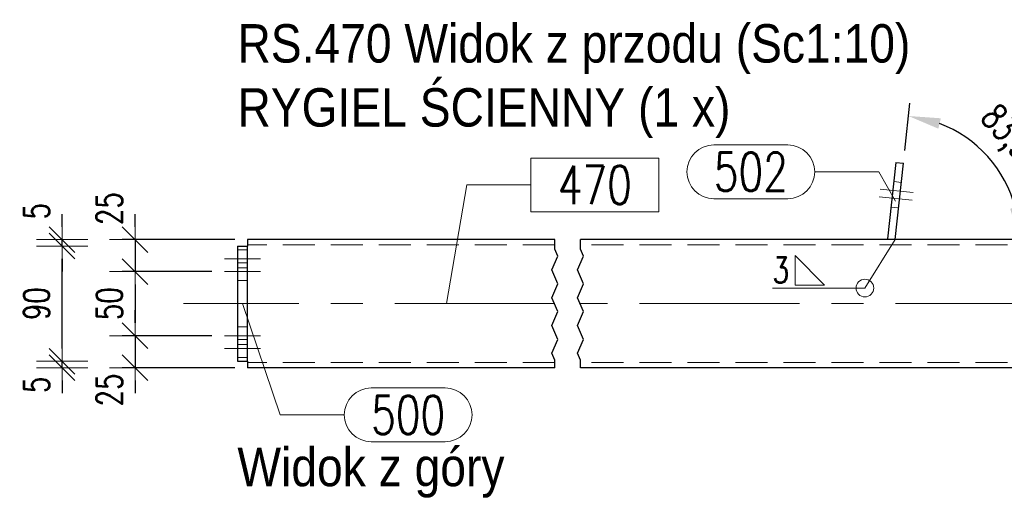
# Model space of a CAD drawing. Header units: millimetres. Extents: x -877 to 135, y 14151 to 14821.
# Tile 38 of 46: x -202 to -125, y 14645 to 14682. Entities that reach past the tile are written whole.
import ezdxf

# ---------------------------------------------------------------- set-up
doc = ezdxf.new("R2010")
doc.units = ezdxf.units.MM
doc.header["$LTSCALE"] = 10
doc.linetypes.add('HIDDEN', pattern=[0.375, 0.25, -0.125])
doc.linetypes.add('MITTE', pattern=[2, 1.25, -0.25, 0.25, -0.25])
doc.layers.get('Defpoints').update_dxf_attribs({"color": 1})
for name, color, linetype, lineweight in [('PS_DIM', 4, 'Continuous', 13), ('PS_Hidden', 2, 'HIDDEN', 9), ('PS_Mid', 5, 'MITTE', 15), ('PS_Pos', 1, 'Continuous', 15), ('PS_Shape', 161, 'Continuous', 30), ('PS_SOLID', 7, 'Continuous', 30), ('PS_TEXT', 3, 'Continuous', 18), ('PS_Weld', 1, 'Continuous', 9)]:
    doc.layers.add(name, color=color, linetype=linetype, lineweight=lineweight)
doc.styles.add('gil', font='txt', dxfattribs={"width": 0.9})
doc.styles.add('simplex', font='simplex.shx', dxfattribs={"width": 0.75})
doc.dimstyles.new('1_10_PRZ', dxfattribs={"dimtxt": 2, "dimasz": 1, "dimexe": 2, "dimexo": 5, "dimgap": 1, "dimtad": 1, "dimdec": 0, "dimlfac": 10, "dimtxsty": 'simplex', "dimblk": 'dimznak', "dimcen": 2, "dimse1": 1, "dimse2": 1, "dimclrt": 3, "dimadec": 1, "dimazin": 0, "dimtfac": 1, "dimtdec": 0, "dimtix": 1, "dimtmove": 2, "dimatfit": 3, "dimldrblk": 'dim-grot', "dimfxl": 1, "dimarcsym": 0})
doc.dimstyles.new('1_10_SC', dxfattribs={"dimtxt": 2, "dimasz": 1, "dimexe": 1, "dimexo": 1, "dimgap": 1, "dimtad": 1, "dimdec": 0, "dimlfac": 10, "dimtxsty": 'simplex', "dimblk": 'dimznak', "dimcen": 2, "dimclrd": 256, "dimclre": 256, "dimclrt": 3, "dimadec": 1, "dimazin": 0, "dimtfac": 1, "dimtdec": 0, "dimtix": 1, "dimtmove": 2, "dimatfit": 3, "dimldrblk": 'dim-grot', "dimfxl": 1, "dimarcsym": 0})
doc.dimstyles.new('średnice', dxfattribs={"dimtxt": 2, "dimasz": 2.5, "dimexe": 1, "dimexo": 1, "dimgap": 1, "dimtad": 1, "dimdec": 0, "dimlfac": 10, "dimtxsty": 'simplex', "dimcen": 2, "dimclrd": 256, "dimclre": 256, "dimclrt": 3, "dimadec": 1, "dimazin": 0, "dimtfac": 1, "dimtdec": 0, "dimtix": 1, "dimtmove": 1, "dimatfit": 0, "dimfxl": 1, "dimarcsym": 0})

# ---------------------------------------------------------------- blocks, each defined once
blk = doc.blocks.new('dimznak')
at = {"color": 0}
for points in [[(0, 2), (0, -2)], [(-2, 0), (2, 0)]]:
    blk.add_lwpolyline(points, dxfattribs=at)
at = {"color": 2}
blk.add_lwpolyline([(1, 1), (-1, -1)], dxfattribs=at)
blk = doc.blocks.new('*D491')
at = {"layer": 'Defpoints', "color": 0, "transparency": 16777216}
for p in [(-184.061, 14664.909), (-192.861, 14662.409), (-185.861, 14662.409)]:
    blk.add_point(p, dxfattribs=at)
at = {"layer": 'PS_DIM', "lineweight": -2, "transparency": 16777216}
for p, q in [((-192.861, 14665.909), (-192.861, 14666.909)), ((-185.061, 14664.909), (-193.861, 14664.909)), ((-192.861, 14664.909), (-192.861, 14662.409)), ((-186.861, 14662.409), (-193.861, 14662.409)), ((-192.861, 14661.409), (-192.861, 14660.409))]:
    blk.add_line(p, q, dxfattribs=at)
for p, rotation in [((-192.861, 14664.909), 270), ((-192.861, 14662.409), 90)]:
    blk.add_blockref('dimznak', p, dxfattribs=dict(at, rotation=rotation))
at = {"layer": 'PS_DIM', "color": 3, "transparency": 16777216, "insert": (-194.861, 14667.332), "char_height": 2, "attachment_point": 5, "rotation": 90, "style": 'simplex'}
blk.add_mtext('25', dxfattribs=at)
blk = doc.blocks.new('dim-grot')
blk.add_hatch(color=256).paths.add_polyline_path([(0, 0), (-2, 0.5), (-2, -0.5)])
blk.add_lwpolyline([(0, 0), (-2, 0.5), (-2, -0.5), (0, 0)])
blk = doc.blocks.new('*D492')
at = {"layer": 'Defpoints', "color": 0, "transparency": 16777216}
for p in [(-185.861, 14662.409), (-192.861, 14657.409), (-185.861, 14657.409)]:
    blk.add_point(p, dxfattribs=at)
at = {"layer": 'PS_DIM', "lineweight": -2, "transparency": 16777216}
for p, q in [((-186.861, 14662.409), (-193.861, 14662.409)), ((-192.861, 14661.409), (-192.861, 14658.409)), ((-186.861, 14657.409), (-193.861, 14657.409))]:
    blk.add_line(p, q, dxfattribs=at)
for p, rotation in [((-192.861, 14662.409), 90), ((-192.861, 14657.409), 270)]:
    blk.add_blockref('dimznak', p, dxfattribs=dict(at, rotation=rotation))
at = {"layer": 'PS_DIM', "color": 3, "transparency": 16777216, "insert": (-194.861, 14659.909), "char_height": 2, "attachment_point": 5, "rotation": 90, "style": 'simplex'}
blk.add_mtext('50', dxfattribs=at)
blk = doc.blocks.new('*D493')
at = {"layer": 'Defpoints', "color": 0, "transparency": 16777216}
for p in [(-185.861, 14657.409), (-192.861, 14654.909), (-184.061, 14654.909)]:
    blk.add_point(p, dxfattribs=at)
at = {"layer": 'PS_DIM', "lineweight": -2, "transparency": 16777216}
for p, q in [((-192.861, 14658.409), (-192.861, 14659.409)), ((-186.861, 14657.409), (-193.861, 14657.409)), ((-192.861, 14657.409), (-192.861, 14654.909)), ((-185.061, 14654.909), (-193.861, 14654.909)), ((-192.861, 14653.909), (-192.861, 14652.909))]:
    blk.add_line(p, q, dxfattribs=at)
for p, rotation in [((-192.861, 14657.409), 270), ((-192.861, 14654.909), 90)]:
    blk.add_blockref('dimznak', p, dxfattribs=dict(at, rotation=rotation))
at = {"layer": 'PS_DIM', "color": 3, "transparency": 16777216, "insert": (-194.861, 14653.171), "char_height": 2, "attachment_point": 5, "rotation": 90, "style": 'simplex'}
blk.add_mtext('25', dxfattribs=at)
blk = doc.blocks.new('*D494')
at = {"layer": 'Defpoints', "color": 0, "transparency": 16777216}
for p in [(-198.56, 14655.409), (-184.861, 14655.409), (-184.061, 14654.909)]:
    blk.add_point(p, dxfattribs=at)
at = {"layer": 'PS_DIM', "color": 0, "lineweight": -2, "transparency": 16777216}
for p, q in [((-198.56, 14656.409), (-198.56, 14657.409)), ((-198.56, 14654.909), (-198.56, 14655.409)), ((-198.56, 14653.909), (-198.56, 14652.909))]:
    blk.add_line(p, q, dxfattribs=at)
for p, rotation in [((-198.56, 14655.409), 270), ((-198.56, 14654.909), 90)]:
    blk.add_blockref('dimznak', p, dxfattribs=dict(at, rotation=rotation))
at = {"layer": 'PS_DIM', "color": 3, "transparency": 16777216, "insert": (-200.56, 14653.574), "char_height": 2, "attachment_point": 5, "rotation": 90, "style": 'simplex'}
blk.add_mtext('5', dxfattribs=at)
blk = doc.blocks.new('*D495')
at = {"layer": 'Defpoints', "color": 0, "transparency": 16777216}
for p in [(-198.56, 14664.409), (-184.861, 14664.409), (-184.861, 14655.409)]:
    blk.add_point(p, dxfattribs=at)
at = {"layer": 'PS_DIM', "color": 0, "lineweight": -2, "transparency": 16777216}
blk.add_line((-198.56, 14656.409), (-198.56, 14663.409), dxfattribs=at)
for p, rotation in [((-198.56, 14664.409), 90), ((-198.56, 14655.409), 270)]:
    blk.add_blockref('dimznak', p, dxfattribs=dict(at, rotation=rotation))
at = {"layer": 'PS_DIM', "color": 3, "transparency": 16777216, "insert": (-200.56, 14659.909), "char_height": 2, "attachment_point": 5, "rotation": 90, "style": 'simplex'}
blk.add_mtext('90', dxfattribs=at)
blk = doc.blocks.new('*D496')
at = {"layer": 'Defpoints', "color": 0, "transparency": 16777216}
for p in [(-198.56, 14664.909), (-184.061, 14664.909), (-184.861, 14664.409)]:
    blk.add_point(p, dxfattribs=at)
at = {"layer": 'PS_DIM', "color": 0, "lineweight": -2, "transparency": 16777216}
for p, q in [((-198.56, 14665.909), (-198.56, 14666.909)), ((-198.56, 14664.409), (-198.56, 14664.909)), ((-198.56, 14663.409), (-198.56, 14662.409))]:
    blk.add_line(p, q, dxfattribs=at)
for p, rotation in [((-198.56, 14664.909), 270), ((-198.56, 14664.409), 90)]:
    blk.add_blockref('dimznak', p, dxfattribs=dict(at, rotation=rotation))
at = {"layer": 'PS_DIM', "color": 3, "transparency": 16777216, "insert": (-200.56, 14667.131), "char_height": 2, "attachment_point": 5, "rotation": 90, "style": 'simplex'}
blk.add_mtext('5', dxfattribs=at)
blk = doc.blocks.new('*D497')
at = {"layer": 'Defpoints', "color": 0, "transparency": 16777216}
for p in [(-132.828, 14670.875), (-124.888, 14669.463), (-158.061, 14664.909), (-133.465, 14664.909), (-105.947, 14664.909)]:
    blk.add_point(p, dxfattribs=at)
at = {"layer": 'PS_DIM', "lineweight": -2, "transparency": 16777216}
blk.add_line((-132.722, 14671.869), (-132.328, 14675.559), dxfattribs=at)
blk.add_arc((-133.465, 14664.909), 9.711, 14.7915, 69.11649, dxfattribs=at)
at = {"layer": 'PS_DIM', "transparency": 16777216}
for points in [[(-130.1, 14673.576), (-129.906, 14674.387), (-132.434, 14674.565)], [(-123.663, 14667.441), (-124.489, 14667.334), (-123.754, 14664.909)]]:
    blk.add_solid(points, dxfattribs=at)
at = {"layer": 'PS_DIM', "color": 3, "transparency": 16777216, "insert": (-124.614, 14672.865), "char_height": 2, "attachment_point": 5, "rotation": 311.954, "style": 'simplex'}
blk.add_mtext('83,9°', dxfattribs=at)
blk = doc.blocks.new('*X1006')
at = {"color": 3, "style": 'gil', "width": 0.9}
for s, p in [('RS.470 Widok z przodu (Sc1:10)', (-184.861, 14678.739)), ('RYGIEL ŚCIENNY (1 x)', (-184.861, 14673.739))]:
    blk.add_text(s, height=3, dxfattribs=at).set_placement(p)
blk = doc.blocks.new('*X1010')
at = {"color": 1}
for p, q in [((-160.061, 14664.166), (-160.061, 14664.909)), ((-158.061, 14664.166), (-158.061, 14664.909)), ((-159.832, 14663.624), (-160.061, 14664.166)), ((-157.832, 14663.624), (-158.061, 14664.166)), ((-160.29, 14662.54), (-159.832, 14663.624)), ((-158.29, 14662.54), (-157.832, 14663.624)), ((-159.832, 14661.457), (-160.29, 14662.54)), ((-157.832, 14661.457), (-158.29, 14662.54)), ((-160.29, 14660.373), (-159.832, 14661.457)), ((-158.29, 14660.373), (-157.832, 14661.457)), ((-159.832, 14659.289), (-160.29, 14660.373)), ((-157.832, 14659.289), (-158.29, 14660.373)), ((-160.29, 14658.206), (-159.832, 14659.289)), ((-158.29, 14658.206), (-157.832, 14659.289)), ((-159.832, 14657.122), (-160.29, 14658.206)), ((-157.832, 14657.122), (-158.29, 14658.206)), ((-160.29, 14656.039), (-159.832, 14657.122)), ((-158.29, 14656.039), (-157.832, 14657.122)), ((-160.061, 14655.497), (-160.29, 14656.039)), ((-158.061, 14655.497), (-158.29, 14656.039)), ((-160.061, 14654.909), (-160.061, 14655.497)), ((-158.061, 14654.909), (-158.061, 14655.497))]:
    blk.add_line(p, q, dxfattribs=at)
at = {"layer": 'PS_Hidden', "color": 2, "linetype": 'HIDDEN'}
for p, q in [((-132.987, 14669.383), (-133.584, 14669.447)), ((-133.199, 14667.394), (-133.796, 14667.458)), ((-184.061, 14664.109), (-184.861, 14664.109)), ((-160.061, 14664.509), (-184.061, 14664.509)), ((-105.947, 14664.509), (-158.061, 14664.509)), ((-184.861, 14663.109), (-184.061, 14663.109)), ((-184.061, 14662.709), (-184.861, 14662.709)), ((-184.861, 14661.709), (-184.061, 14661.709)), ((-184.861, 14658.109), (-184.061, 14658.109)), ((-184.061, 14657.109), (-184.861, 14657.109)), ((-184.861, 14656.709), (-184.061, 14656.709)), ((-184.061, 14655.709), (-184.861, 14655.709)), ((-160.061, 14655.309), (-184.061, 14655.309)), ((-105.947, 14655.309), (-158.061, 14655.309))]:
    blk.add_line(p, q, dxfattribs=at)
at = {"layer": 'PS_Mid', "color": 5, "linetype": 'MITTE'}
for p, q in [((-132.067, 14668.581), (-134.652, 14668.857)), ((-132.067, 14668.581), (-134.652, 14668.857)), ((-132.131, 14667.984), (-134.716, 14668.26)), ((-132.131, 14667.984), (-134.716, 14668.26)), ((-185.861, 14663.409), (-183.061, 14663.409)), ((-185.861, 14663.409), (-183.061, 14663.409)), ((-183.061, 14662.409), (-185.861, 14662.409)), ((-108.447, 14661.809), (-108.447, 14658.009)), ((-108.447, 14661.809), (-108.447, 14658.009)), ((-160.061, 14659.909), (-189.061, 14659.909)), ((-100.947, 14659.909), (-158.061, 14659.909)), ((-106.547, 14659.909), (-110.347, 14659.909)), ((-106.547, 14659.909), (-110.347, 14659.909)), ((-183.061, 14657.409), (-185.861, 14657.409)), ((-185.861, 14656.409), (-183.061, 14656.409)), ((-185.861, 14656.409), (-183.061, 14656.409))]:
    blk.add_line(p, q, dxfattribs=at)
at = {"layer": 'PS_SOLID', "color": 7, "linetype": 'Continuous'}
for p, q in [((-133.425, 14670.938), (-134.061, 14664.972)), ((-133.425, 14670.938), (-132.828, 14670.875)), ((-133.465, 14664.909), (-132.828, 14670.875)), ((-184.061, 14664.909), (-184.061, 14664.409)), ((-160.061, 14664.909), (-184.061, 14664.909)), ((-105.947, 14664.909), (-158.061, 14664.909)), ((-134.061, 14664.972), (-133.465, 14664.909)), ((-105.947, 14654.909), (-105.947, 14664.909)), ((-184.861, 14664.409), (-184.861, 14655.409)), ((-184.861, 14664.409), (-184.061, 14664.409)), ((-184.061, 14655.409), (-184.061, 14664.409)), ((-184.861, 14655.409), (-184.061, 14655.409)), ((-184.061, 14655.409), (-184.061, 14654.909)), ((-160.061, 14654.909), (-184.061, 14654.909)), ((-105.947, 14654.909), (-158.061, 14654.909))]:
    blk.add_line(p, q, dxfattribs=at)
at = {"layer": 'PS_SOLID', "color": 7, "extrusion": (0, 0, -1)}
blk.add_circle((108.447, 14659.909), 0.9, dxfattribs=at)
blk = doc.blocks.new('*X1011')
at = {"color": 1}
for p, q in [((-151.938, 14671.283), (-161.924, 14671.283)), ((-161.924, 14671.283), (-161.924, 14667.083)), ((-151.938, 14667.083), (-151.938, 14671.283)), ((-168.538, 14659.909), (-166.924, 14669.183)), ((-166.924, 14669.183), (-161.924, 14669.183)), ((-161.924, 14667.083), (-151.938, 14667.083))]:
    blk.add_line(p, q, dxfattribs=at)
at = {"color": 30, "style": 'simplex', "width": 0.75}
blk.add_text('470', height=3, dxfattribs=at).set_placement((-159.824, 14667.683))
blk = doc.blocks.new('*X1012')
at = {"color": 1}
for p, q in [((-184.461, 14659.909), (-181.514, 14651.222)), ((-174.414, 14653.322), (-168.628, 14653.322)), ((-181.514, 14651.222), (-176.514, 14651.222)), ((-174.414, 14649.122), (-168.628, 14649.122))]:
    blk.add_line(p, q, dxfattribs=at)
for centre, start, end in [((-174.414, 14651.222), 90, 270), ((-168.628, 14651.222), 270, 90)]:
    blk.add_arc(centre, 2.1, start, end, dxfattribs=at)
at = {"color": 30, "style": 'simplex', "width": 0.75}
blk.add_text('500', height=3, dxfattribs=at).set_placement((-174.414, 14649.722))
blk = doc.blocks.new('*X1013')
at = {"color": 1}
for p, q in [((-147.642, 14672.309), (-141.856, 14672.309)), ((-139.756, 14670.209), (-134.756, 14670.209)), ((-133.445, 14667.924), (-134.756, 14670.209)), ((-147.642, 14668.109), (-141.856, 14668.109))]:
    blk.add_line(p, q, dxfattribs=at)
for centre, start, end in [((-147.642, 14670.209), 90, 270), ((-141.856, 14670.209), 270, 90)]:
    blk.add_arc(centre, 2.1, start, end, dxfattribs=at)
at = {"color": 30, "style": 'simplex', "width": 0.75}
blk.add_text('502', height=3, dxfattribs=at).set_placement((-147.642, 14668.709))
blk = doc.blocks.new('*X1014')
at = {"color": 3, "style": 'gil', "width": 0.9}
blk.add_text('Widok z góry', height=3, dxfattribs=at).set_placement((-184.861, 14645.652))
blk = doc.blocks.new('*X1128')
at = {"color": 9}
for p in [(-133.465, 14664.909), (-143.049, 14661.129)]:
    blk.add_line(p, (-135.839, 14661.129), dxfattribs=at)
at = {"color": 3}
for p, q in [((-138.994, 14661.359), (-141.294, 14663.659)), ((-141.294, 14663.659), (-141.294, 14661.359)), ((-141.294, 14661.359), (-138.994, 14661.359))]:
    blk.add_line(p, q, dxfattribs=at)
at = {"color": 9}
blk.add_circle((-135.839, 14661.129), 0.69, dxfattribs=at)
at = {"color": 2, "style": 'simplex', "width": 0.75}
blk.add_text('3', height=2, dxfattribs=at).set_placement((-143.049, 14661.529))

msp = doc.modelspace()

# ---------------------------------------------------------------- block references
at = {"layer": 'PS_Pos'}
for name in ['*X1013', '*X1011', '*X1012']:
    msp.add_blockref(name, (0, 0), dxfattribs=at)
at = {"layer": 'PS_Shape', "color": 20}
msp.add_blockref('*X1010', (0, 0), dxfattribs=at)
at = {"layer": 'PS_TEXT'}
for name in ['*X1006', '*X1014']:
    msp.add_blockref(name, (0, 0), dxfattribs=at)
at = {"layer": 'PS_Weld'}
msp.add_blockref('*X1128', (0, 0), dxfattribs=at)

# ---------------------------------------------------------------- dimensions: what is measured, and where the dimension line sits
at = {"layer": 'PS_DIM'}
dim = msp.add_angular_dim_2l(base=(-124.888, 14669.463), line1=((-105.947, 14664.909), (-158.061, 14664.909)), line2=((-133.465, 14664.909), (-132.828, 14670.875)), dimstyle='średnice', dxfattribs=at)
dim.commit()
dim.dimension.update_dxf_attribs({"geometry": '*D497', "text_midpoint": (-124.614, 14672.865)})
for base, p1, p2, dimstyle, picture, middle in [((-192.861, 14662.409), (-184.061, 14664.909), (-185.861, 14662.409), '1_10_SC', '*D491', (-194.861, 14667.332)), ((-198.56, 14664.909), (-184.861, 14664.409), (-184.061, 14664.909), '1_10_PRZ', '*D496', (-200.56, 14667.131)), ((-192.861, 14654.909), (-185.861, 14657.409), (-184.061, 14654.909), '1_10_SC', '*D493', (-194.861, 14653.171)), ((-198.56, 14655.409), (-184.061, 14654.909), (-184.861, 14655.409), '1_10_PRZ', '*D494', (-200.56, 14653.574))]:
    dim = msp.add_linear_dim(base=base, p1=p1, p2=p2, angle=90, dimstyle=dimstyle, dxfattribs=at)
    dim.commit()
    dim.dimension.update_dxf_attribs({"geometry": picture, "text_midpoint": middle, "dimtype": 128})
for base, p1, p2, dimstyle, picture, middle in [((-198.56, 14664.409), (-184.861, 14655.409), (-184.861, 14664.409), '1_10_PRZ', '*D495', (-200.56, 14659.909)), ((-192.861, 14657.409), (-185.861, 14662.409), (-185.861, 14657.409), '1_10_SC', '*D492', (-194.861, 14659.909))]:
    dim = msp.add_linear_dim(base=base, p1=p1, p2=p2, angle=90, dimstyle=dimstyle, dxfattribs=at)
    dim.commit()
    dim.dimension.update_dxf_attribs({"geometry": picture, "text_midpoint": middle})

doc.saveas('drawing.dxf')
